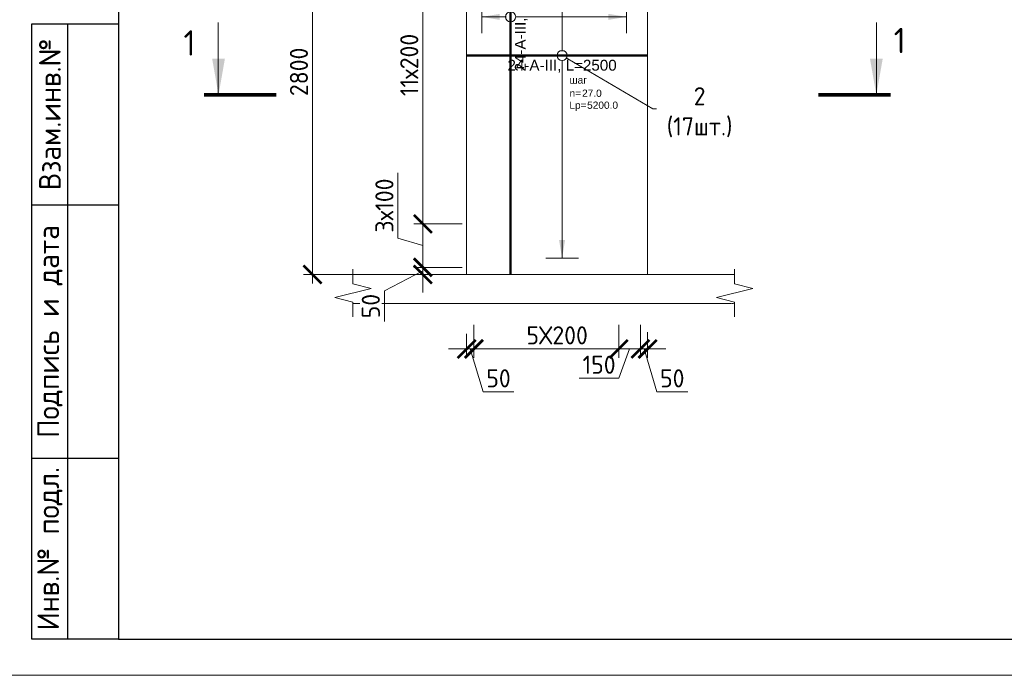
# Model space of a CAD drawing. Header units: millimetres. Extents: x 263826 to 1718326, y -423071 to 70137.
# Tile 129 of 256: x 502604 to 516205, y -198192 to -189134. Entities that reach past the tile are written whole.
import ezdxf
from ezdxf import colors
from ezdxf.entities.mleader import LeaderData, LeaderLine
from ezdxf.enums import TextEntityAlignment as Align
from ezdxf.math import Vec2, Vec3

# ---------------------------------------------------------------- set-up
doc = ezdxf.new("R2010")
doc.units = ezdxf.units.MM
doc.set_wipeout_variables(frame=1)
doc.linetypes.add('01 Штриховая _4 мм_', pattern=[6, 3.5, -2.5])
for name, color, linetype, lineweight in [('AF_Perekritie', 90, 'Continuous', 18), ('AF_Stena', 90, 'Continuous', 18), ('KR_Fundament', 253, 'Continuous', 18), ('АрмСтер', 2, 'Continuous', 50), ('Выноски', 20, 'Continuous', 20), ('подоснова', 151, 'Continuous', 5), ('размер', 1, 'Continuous', 25), ('РАЗМЕРЫ', 1, 'Continuous', 9), ('Текст', 7, 'Continuous', 25), ('ТОНКИЕ', 7, 'Continuous', 9)]:
    doc.layers.add(name, color=color, linetype=linetype, lineweight=lineweight)
doc.layers.add('PDF7_Text', color=7, linetype='Continuous')
doc.layers.add('ТОЛСТЫЕ_ОСНОВНЫЕ', color=6, linetype='Continuous')
doc.layers.add('АрмСтер_атрибуты', color=2, linetype='Continuous', lineweight=0, plot=False)
doc.styles.add('GOST-2.304_Type-B', font='GOST_Common.ttf')
doc.styles.add('PDF Times New Roman', font='times.ttf')
doc.styles.get("Standard").update_dxf_attribs({"font": 'arial.ttf'})
doc.styles.add('style1', font='GOST_Common.ttf', dxfattribs={"height": 500})
doc.styles.add('Аннотативный', font='arial.ttf')
doc.styles.add('ГОСТ', font='GOST_Common.ttf')
doc.dimstyles.new('мой 25', dxfattribs={"dimscale": 100, "dimtxt": 2.5, "dimasz": 2.5, "dimexe": 1.25, "dimexo": 0.625, "dimtad": 1, "dimdec": 0, "dimlfac": 0.5, "dimtxsty": 'GOST-2.304_Type-B', "dimblk": 'ARCHTICK', "dimcen": 2.5, "dimdle": 1.25, "dimaunit": 1, "dimadec": 1, "dimazin": 2, "dimtfac": 1, "dimtdec": 0, "dimtmove": 1, "dimatfit": 3, "dimfxl": 6, "dimfxlon": 1, "dimtfill": 1, "dimlwd": -1, "dimlwe": -1, "dimarcsym": 0})

# ---------------------------------------------------------------- blocks, each defined once
blk = doc.blocks.new('_None')
blk = doc.blocks.new('_ArchTick')
at = {"color": 0, "linetype": 'ByBlock', "const_width": 0.15}
blk.add_lwpolyline([(-0.5, -0.5), (0.5, 0.5)], dxfattribs=at)
blk = doc.blocks.new('*D408')
at = {"layer": 'DEFPOINTS', "color": 0, "transparency": 16777216}
for p in [(508878, -193288), (510878, -193288), (508878, -193683)]:
    blk.add_point(p, dxfattribs=at)
at = {"layer": 'РАЗМЕРЫ', "color": 0, "linetype": 'Continuous', "transparency": 16777216}
for p, q in [((508878, -193350), (508878, -193808)), ((510878, -193350), (510878, -193808)), ((511003, -193683), (508753, -193683))]:
    blk.add_line(p, q, dxfattribs=at)
at = {"layer": 'РАЗМЕРЫ', "color": 0, "transparency": 16777216, "xscale": 250, "yscale": 250, "zscale": 250, "rotation": 180}
blk.add_blockref('_ArchTick', (508878, -193683), dxfattribs=at)
at = {"layer": 'РАЗМЕРЫ', "color": 0, "transparency": 16777216, "xscale": 250, "yscale": 250, "zscale": 250}
blk.add_blockref('_ArchTick', (510878, -193683), dxfattribs=at)
at = {"layer": 'РАЗМЕРЫ', "color": 0, "lineweight": 0, "transparency": 16777216, "insert": (510028, -193495), "char_height": 250, "attachment_point": 5, "style": 'GOST-2.304_Type-B', "bg_fill": 3, "box_fill_scale": 1.1, "bg_fill_color": 256, "bg_fill_true_color": 13158600, "bg_fill_transparency": 0}
blk.add_mtext('5Х200', dxfattribs=at)
blk = doc.blocks.new('*D409')
at = {"layer": 'DEFPOINTS', "color": 0, "transparency": 16777216}
for p in [(508778, -193055, 1440), (508878, -193491), (508778, -193683)]:
    blk.add_point(p, dxfattribs=at)
at = {"layer": 'РАЗМЕРЫ', "color": 0, "linetype": 'Continuous', "transparency": 16777216}
for p, q in [((508778, -193472), (508778, -193808)), ((508878, -193554), (508878, -193808)), ((508778, -193683), (508528, -193683)), ((508878, -193683), (508778, -193683)), ((508878, -193683), (508778, -193683)), ((508828, -193683), (509006, -194276)), ((508878, -193683), (509128, -193683)), ((509006, -194276), (509431, -194276))]:
    blk.add_line(p, q, dxfattribs=at)
at = {"layer": 'РАЗМЕРЫ', "color": 0, "transparency": 16777216, "xscale": 250, "yscale": 250, "zscale": 250}
blk.add_blockref('_ArchTick', (508778, -193683), dxfattribs=at)
at = {"layer": 'РАЗМЕРЫ', "color": 0, "transparency": 16777216, "xscale": 250, "yscale": 250, "zscale": 250, "rotation": 180}
blk.add_blockref('_ArchTick', (508878, -193683), dxfattribs=at)
at = {"layer": 'РАЗМЕРЫ', "color": 0, "lineweight": 0, "transparency": 16777216, "insert": (509218, -194089), "char_height": 250, "attachment_point": 5, "style": 'GOST-2.304_Type-B', "bg_fill": 3, "box_fill_scale": 1.1, "bg_fill_color": 256, "bg_fill_true_color": 13158600, "bg_fill_transparency": 0}
blk.add_mtext('50', dxfattribs=at)
blk = doc.blocks.new('*D410')
at = {"layer": 'DEFPOINTS', "color": 0, "transparency": 16777216}
for p in [(510878, -193288), (511178, -193288), (511178, -193683)]:
    blk.add_point(p, dxfattribs=at)
at = {"layer": 'РАЗМЕРЫ', "color": 0, "linetype": 'Continuous', "transparency": 16777216}
for p, q in [((510878, -193350), (510878, -193808)), ((511178, -193350), (511178, -193808)), ((510753, -193683), (511303, -193683)), ((511028, -193683), (510882, -194089)), ((510882, -194089), (510332, -194089))]:
    blk.add_line(p, q, dxfattribs=at)
at = {"layer": 'РАЗМЕРЫ', "color": 0, "transparency": 16777216, "xscale": 250, "yscale": 250, "zscale": 250}
blk.add_blockref('_ArchTick', (511178, -193683), dxfattribs=at)
at = {"layer": 'РАЗМЕРЫ', "color": 0, "lineweight": 0, "transparency": 16777216, "insert": (510607, -193901), "char_height": 250, "attachment_point": 5, "style": 'GOST-2.304_Type-B', "bg_fill": 3, "box_fill_scale": 1.1, "bg_fill_color": 256, "bg_fill_true_color": 13158600, "bg_fill_transparency": 0}
blk.add_mtext('150', dxfattribs=at)
at = {"layer": 'РАЗМЕРЫ', "color": 0, "transparency": 16777216, "xscale": 250, "yscale": 250, "zscale": 250, "rotation": 180}
blk.add_blockref('_ArchTick', (510878, -193683), dxfattribs=at)
blk = doc.blocks.new('*D411')
at = {"layer": 'DEFPOINTS', "color": 0, "transparency": 16777216}
for p in [(511178, -193288), (511278, -193388), (511278, -193683)]:
    blk.add_point(p, dxfattribs=at)
at = {"layer": 'РАЗМЕРЫ', "color": 0, "linetype": 'Continuous', "transparency": 16777216}
for p, q in [((511178, -193350), (511178, -193808)), ((511278, -193450), (511278, -193808)), ((511178, -193683), (510928, -193683)), ((511178, -193683), (511278, -193683)), ((511178, -193683), (511278, -193683)), ((511228, -193683), (511406, -194276)), ((511278, -193683), (511528, -193683)), ((511406, -194276), (511831, -194276))]:
    blk.add_line(p, q, dxfattribs=at)
at = {"layer": 'РАЗМЕРЫ', "color": 0, "transparency": 16777216, "xscale": 250, "yscale": 250, "zscale": 250}
blk.add_blockref('_ArchTick', (511178, -193683), dxfattribs=at)
at = {"layer": 'РАЗМЕРЫ', "color": 0, "transparency": 16777216, "xscale": 250, "yscale": 250, "zscale": 250, "rotation": 180}
blk.add_blockref('_ArchTick', (511278, -193683), dxfattribs=at)
at = {"layer": 'РАЗМЕРЫ', "color": 0, "lineweight": 0, "transparency": 16777216, "insert": (511618, -194089), "char_height": 250, "attachment_point": 5, "style": 'GOST-2.304_Type-B', "bg_fill": 3, "box_fill_scale": 1.1, "bg_fill_color": 256, "bg_fill_true_color": 13158600, "bg_fill_transparency": 0}
blk.add_mtext('50', dxfattribs=at)
blk = doc.blocks.new('*U60')
at = {"layer": 'РАЗМЕРЫ'}
for p, q in [((112.5, 1200), (-112.5, 1200)), ((112.5, -1400), (-112.5, -1400))]:
    blk.add_line(p, q, dxfattribs=at)
at = {"layer": 'РАЗМЕРЫ', "ltscale": 15}
blk.add_line((0, -1400), (0, 1200), dxfattribs=at)
at = {"layer": 'РАЗМЕРЫ'}
for points in [[(0, 1200), (20.9, 1074.8), (-20.9, 1074.8)], [(0, -1400), (20.9, -1274.8), (-20.9, -1274.8)]]:
    blk.add_solid(points, dxfattribs=at)
at = {"layer": 'АрмСтер_атрибуты', "color": 215, "ltscale": 15, "style": 'Аннотативный'}
for s, p in [('шаг', (51.4, -194.2)), ('n=', (51.4, -285.1)), ('Lр=', (50.2, -367.8))]:
    blk.add_text(s, height=50, dxfattribs=at).set_placement(p)
at = {"layer": 'АрмСтер_атрибуты', "style": 'Аннотативный', "flags": 8}
blk.add_attdef('ПОЗ', (110, 29.6), '', height=75, dxfattribs=at)
at = {"layer": 'АрмСтер_атрибуты', "flags": 9}
for tag, p in [('МАССА', (-1033.5, -10.5)), ('ОБОЗНАЧЕНИЕ', (-1033.5, -124.4))]:
    blk.add_attdef(tag, p, '', height=75, dxfattribs=at)
at = {"layer": 'АрмСтер_атрибуты', "color": 215, "style": 'Аннотативный'}
for tag, p, flags in [('ШАГ', (190.9, -194.2), 10), ('КОЛ', (138, -285.1), 8), ('ШИРИНА', (172.9, -367.8), 8)]:
    blk.add_attdef(tag, p, '', height=50, dxfattribs=dict(at, flags=flags))
at = {"linetype": 'Continuous', "lineweight": 0}
blk.add_wipeout([(35, 0), (28.3, 20.6), (10.8, 33.3), (-10.8, 33.3), (-28.3, 20.6), (-35, 0), (-28.3, -20.6), (-10.8, -33.3), (10.8, -33.3), (28.3, -20.6)], dxfattribs=at)
at = {"color": 0, "linetype": 'ByBlock', "lineweight": -2, "ltscale": 100}
blk.add_line((-657.5, 0), (592.5, 0), dxfattribs=at)
at = {"layer": 'РАЗМЕРЫ'}
blk.add_circle((0, 0), 35, dxfattribs=at)
at = {"layer": 'АрмСтер_атрибуты', "style": 'Аннотативный', "flags": 8}
blk.add_attdef('НАИМЕНОВАНИЕ', text='', height=75, dxfattribs=at).set_placement((0, -29.3), align=Align.TOP_CENTER)
blk = doc.blocks.new('*U514')
at = {"layer": 'РАЗМЕРЫ'}
for p, q in [((112.5, 200), (-112.5, 200)), ((112.5, -800), (-112.5, -800))]:
    blk.add_line(p, q, dxfattribs=at)
at = {"layer": 'РАЗМЕРЫ', "ltscale": 15}
blk.add_line((0, -800), (0, 200), dxfattribs=at)
at = {"layer": 'РАЗМЕРЫ'}
for points in [[(0, 200), (20.9, 74.8), (-20.9, 74.8)], [(0, -800), (20.9, -674.8), (-20.9, -674.8)]]:
    blk.add_solid(points, dxfattribs=at)
at = {"layer": 'АрмСтер_атрибуты', "color": 215, "ltscale": 15, "style": 'Аннотативный'}
for s, p in [('шаг', (51.4, -194.2)), ('n=', (51.4, -285.1)), ('Lр=', (50.2, -367.8))]:
    blk.add_text(s, height=50, dxfattribs=at).set_placement(p)
at = {"layer": 'АрмСтер_атрибуты', "style": 'Аннотативный', "flags": 8}
blk.add_attdef('ПОЗ', (110, 29.6), '', height=75, dxfattribs=at)
at = {"layer": 'АрмСтер_атрибуты', "flags": 9}
for tag, p in [('МАССА', (-2096, -10.5)), ('ОБОЗНАЧЕНИЕ', (-2096, -124.4))]:
    blk.add_attdef(tag, p, '', height=75, dxfattribs=at)
at = {"layer": 'АрмСтер_атрибуты', "color": 215, "style": 'Аннотативный'}
for tag, p, flags in [('ШАГ', (190.9, -194.2), 10), ('КОЛ', (138, -285.1), 8), ('ШИРИНА', (172.9, -367.8), 8)]:
    blk.add_attdef(tag, p, '', height=50, dxfattribs=dict(at, flags=flags))
at = {"linetype": 'Continuous', "lineweight": 0}
blk.add_wipeout([(35, 0), (28.3, 20.6), (10.8, 33.3), (-10.8, 33.3), (-28.3, 20.6), (-35, 0), (-28.3, -20.6), (-10.8, -33.3), (10.8, -33.3), (28.3, -20.6)], dxfattribs=at)
at = {"color": 0, "linetype": 'ByBlock', "lineweight": -2, "ltscale": 100}
blk.add_line((-1780, 0), (2880, 0), dxfattribs=at)
at = {"layer": 'РАЗМЕРЫ'}
blk.add_circle((0, 0), 35, dxfattribs=at)
at = {"layer": 'АрмСтер_атрибуты', "style": 'Аннотативный', "flags": 8}
blk.add_attdef('НАИМЕНОВАНИЕ', text='', height=75, dxfattribs=at).set_placement((0, -29.3), align=Align.TOP_CENTER)
blk = doc.blocks.new('*U46')
at = {"layer": 'ТОЛСТЫЕ_ОСНОВНЫЕ'}
for p, q in [((8, 5), (8, 90)), ((8, 90), (20, 90)), ((13, 5), (13, 90)), ((8, 65), (20, 65)), ((8, 30), (20, 30)), ((20, 5), (8, 5))]:
    blk.add_line(p, q, dxfattribs=at)
at = {"layer": 'ТОЛСТЫЕ_ОСНОВНЫЕ', "color": 6}
blk.add_lwpolyline([(20, 5), (415, 5), (415, 292), (20, 292)], close=True, dxfattribs=at)
at = {"layer": 'ТОНКИЕ'}
blk.add_lwpolyline([(0, 0), (420, 0), (420, 297), (0, 297)], close=True, dxfattribs=at)
at = {"layer": 'Текст', "style": 'style1'}
for s, p in [('Взам.инв.№', (10.5, 77.5)), ('Подпись и дата', (10.5, 47.5)), ('Инв.№ подл.', (10.5, 17.5))]:
    blk.add_text(s, height=3, rotation=90, dxfattribs=at).set_placement(p, align=Align.MIDDLE)
blk = doc.blocks.new('*D489')
at = {"layer": 'DEFPOINTS', "color": 0, "transparency": 16777216}
for p in [(507567, -187055), (506648, -192655), (508126, -192655)]:
    blk.add_point(p, dxfattribs=at)
at = {"layer": 'РАЗМЕРЫ', "color": 0, "linetype": 'Continuous', "transparency": 16777216}
for p, q in [((506648, -186930), (506648, -192780)), ((507248, -187055), (506523, -187055)), ((507248, -192655), (506523, -192655))]:
    blk.add_line(p, q, dxfattribs=at)
at = {"layer": 'РАЗМЕРЫ', "color": 0, "transparency": 16777216, "xscale": 250, "yscale": 250, "zscale": 250}
for p, rotation in [((506648, -187055), 90), ((506648, -192655), 270)]:
    blk.add_blockref('_ArchTick', p, dxfattribs=dict(at, rotation=rotation))
at = {"layer": 'РАЗМЕРЫ', "color": 0, "lineweight": 0, "transparency": 16777216, "insert": (506461, -189855), "char_height": 250, "attachment_point": 5, "rotation": 90, "style": 'GOST-2.304_Type-B', "bg_fill": 3, "box_fill_scale": 1.1, "bg_fill_color": 256, "bg_fill_true_color": 13158600, "bg_fill_transparency": 0}
blk.add_mtext('2800', dxfattribs=at)
blk = doc.blocks.new('*D516')
at = {"layer": 'DEFPOINTS', "color": 0, "transparency": 16777216}
for p in [(508173, -192556), (508778, -192556), (508778, -192655)]:
    blk.add_point(p, dxfattribs=at)
at = {"layer": 'РАЗМЕРЫ', "color": 0, "linetype": 'Continuous', "transparency": 16777216}
for p, q in [((508173, -192556), (508173, -192306)), ((508715, -192556), (508048, -192556)), ((508173, -192655), (508173, -192556)), ((508173, -192655), (508173, -192556)), ((508173, -192605), (507642, -192879)), ((508715, -192655), (508048, -192655)), ((508173, -192655), (508173, -192905)), ((507642, -192879), (507642, -193304))]:
    blk.add_line(p, q, dxfattribs=at)
at = {"layer": 'РАЗМЕРЫ', "color": 0, "transparency": 16777216, "xscale": 250, "yscale": 250, "zscale": 250}
for p, rotation in [((508173, -192556), 270), ((508173, -192655), 90)]:
    blk.add_blockref('_ArchTick', p, dxfattribs=dict(at, rotation=rotation))
at = {"layer": 'РАЗМЕРЫ', "color": 0, "lineweight": 0, "transparency": 16777216, "insert": (507454, -193091), "char_height": 250, "attachment_point": 5, "rotation": 90, "style": 'GOST-2.304_Type-B', "bg_fill": 3, "box_fill_scale": 1.1, "bg_fill_color": 256, "bg_fill_true_color": 13158600, "bg_fill_transparency": 0}
blk.add_mtext('50', dxfattribs=at)
blk = doc.blocks.new('штамп кж1.1')
at = {"layer": 'PDF7_Text', "insert": (410912, -84467), "char_height": 180, "width": 6881.02, "attachment_point": 7, "style": 'PDF Times New Roman'}
blk.add_mtext('\\pi1015.18152;Жилой дом со встроенными помещениями \\P\\pi311.27381;общественно-делового и коммерческого назначения на \\P\\pi667.38051;первом этаже здания и встроенно-пристроенным \\P\\pi874.76335;поликлиническим учреждением (поз. 2.2-2.3)', dxfattribs=at)
at = {"layer": 'Текст', "color": 7, "insert": (411117, -81801), "char_height": 250, "attachment_point": 1, "style": 'ГОСТ'}
blk.add_mtext_dynamic_manual_height_columns('\\pi594.35517;{\\fTimes New Roman|b0|i0|c204|p18;\\C256;Строительство жилого комплекса со  встроенными помещениями \\P\\pi1441.86779;общественного-делового, коммерческого назначения и \\P\\pi41.3631;поликлиническим учреждением по адресу: г. Чита, ул. 1-я Коллективная}', width=11543.07, gutter_width=12.5, heights=[0], dxfattribs=at)
blk = doc.blocks.new('*D737')
at = {"layer": 'DEFPOINTS', "color": 0, "transparency": 16777216}
for p in [(508173, -192556), (508778, -192556), (508778, -192655)]:
    blk.add_point(p, dxfattribs=at)
at = {"layer": 'РАЗМЕРЫ', "color": 0, "linetype": 'Continuous', "transparency": 16777216}
for p, q in [((508173, -192556), (508173, -192306)), ((508715, -192556), (508048, -192556)), ((508173, -192655), (508173, -192556)), ((508173, -192655), (508173, -192556)), ((508173, -192605), (507642, -192879)), ((508715, -192655), (508048, -192655)), ((508173, -192655), (508173, -192905)), ((507642, -192879), (507642, -193304))]:
    blk.add_line(p, q, dxfattribs=at)
at = {"layer": 'РАЗМЕРЫ', "color": 0, "transparency": 16777216, "xscale": 250, "yscale": 250, "zscale": 250}
for p, rotation in [((508173, -192556), 270), ((508173, -192655), 90)]:
    blk.add_blockref('_ArchTick', p, dxfattribs=dict(at, rotation=rotation))
at = {"layer": 'РАЗМЕРЫ', "color": 0, "lineweight": 0, "transparency": 16777216, "insert": (507454, -193091), "char_height": 250, "attachment_point": 5, "rotation": 90, "style": 'GOST-2.304_Type-B', "bg_fill": 3, "box_fill_scale": 1.1, "bg_fill_color": 256, "bg_fill_true_color": 13158600, "bg_fill_transparency": 0}
blk.add_mtext('50', dxfattribs=at)
blk = doc.blocks.new('*D738')
at = {"layer": 'DEFPOINTS', "color": 0, "transparency": 16777216}
for p in [(508173, -191956), (508778, -191956), (508679, -192556)]:
    blk.add_point(p, dxfattribs=at)
at = {"layer": 'РАЗМЕРЫ', "color": 0, "linetype": 'Continuous', "transparency": 16777216}
for p, q in [((507829, -192152), (507829, -191252)), ((508173, -192681), (508173, -191831)), ((508715, -191956), (508048, -191956)), ((508173, -192256), (507829, -192152)), ((508616, -192556), (508048, -192556))]:
    blk.add_line(p, q, dxfattribs=at)
at = {"layer": 'РАЗМЕРЫ', "color": 0, "transparency": 16777216, "xscale": 250, "yscale": 250, "zscale": 250}
for p, rotation in [((508173, -191956), 90), ((508173, -192556), 270)]:
    blk.add_blockref('_ArchTick', p, dxfattribs=dict(at, rotation=rotation))
at = {"layer": 'РАЗМЕРЫ', "color": 0, "lineweight": 0, "transparency": 16777216, "insert": (507642, -191702), "char_height": 250, "attachment_point": 5, "rotation": 90, "style": 'GOST-2.304_Type-B', "bg_fill": 3, "box_fill_scale": 1.1, "bg_fill_color": 256, "bg_fill_true_color": 13158600, "bg_fill_transparency": 0}
blk.add_mtext('3х100', dxfattribs=at)
blk = doc.blocks.new('*D739')
at = {"layer": 'DEFPOINTS', "color": 0, "transparency": 16777216}
for p in [(508173, -187565), (508838, -187565), (508747, -191956)]:
    blk.add_point(p, dxfattribs=at)
at = {"layer": 'РАЗМЕРЫ', "color": 0, "linetype": 'Continuous', "transparency": 16777216}
for p, q in [((508173, -192081), (508173, -187440)), ((508773, -187565), (508048, -187565)), ((508684, -191956), (508048, -191956))]:
    blk.add_line(p, q, dxfattribs=at)
at = {"layer": 'РАЗМЕРЫ', "color": 0, "transparency": 16777216, "xscale": 250, "yscale": 250, "zscale": 250}
for p, rotation in [((508173, -187565), 90), ((508173, -191956), 270)]:
    blk.add_blockref('_ArchTick', p, dxfattribs=dict(at, rotation=rotation))
at = {"layer": 'РАЗМЕРЫ', "color": 0, "lineweight": 0, "transparency": 16777216, "insert": (507985, -189760), "char_height": 250, "attachment_point": 5, "rotation": 90, "style": 'GOST-2.304_Type-B', "bg_fill": 3, "box_fill_scale": 1.1, "bg_fill_color": 256, "bg_fill_true_color": 13158600, "bg_fill_transparency": 0}
blk.add_mtext('11х200', dxfattribs=at)

msp = doc.modelspace()

# ---------------------------------------------------------------- hatches: boundary and pattern name
at = {"layer": 'Выноски'}
for points in [[(505350.53696, -190173.34139), (505438.70046, -189673.34136), (505262.37347, -189673.34136)], [(514437.24725, -190173.34139), (514525.41074, -189673.34136), (514349.08375, -189673.34136)]]:
    msp.add_hatch(color=256, dxfattribs=at).paths.add_polyline_path(points, flags=0)

# ---------------------------------------------------------------- linework, layer by layer
at = {"layer": 'AF_Perekritie', "linetype": '01 Штриховая _4 мм_', "lineweight": 9}
for p, q in [((512397.72289, -192655.3563, 3100), (512479.07926, -192655.3563, 3100)), ((512479.07926, -193055.3563, 3100), (512397.72289, -193055.3563, 3100))]:
    msp.add_line(p, q, dxfattribs=at)
at = {"layer": 'AF_Stena', "lineweight": 0}
for p, q in [((508777.57378, -187055.3563, 3100), (508777.57378, -192655.3563, 3100)), ((511277.57378, -192655.3563, 3100), (511277.57378, -187055.3563, 3100))]:
    msp.add_line(p, q, dxfattribs=at)
at = {"layer": 'AF_Stena', "lineweight": 20, "elevation": 3100}
for points in [[(512479.07926, -192730.3563), (512479.07926, -192580.3563)], [(512729.07926, -192847.8565), (512229.07926, -192972.8565)], [(512479.07926, -192730.3563), (512479.07926, -192785.3565)], [(512479.07926, -192785.3565), (512729.07926, -192847.8565)], [(506956.79471, -192972.8565), (507206.79471, -193035.3565)], [(512229.07926, -192972.8565), (512479.07926, -193035.3565)], [(507206.79471, -193035.3565), (507206.79471, -193090.3567)], [(507206.79471, -193090.3567), (507206.79471, -193240.3567)], [(512479.07926, -193035.3565), (512479.07926, -193090.3567)], [(512479.07926, -193090.3567), (512479.07926, -193240.3567)]]:
    msp.add_lwpolyline(points, dxfattribs=at)
at = {"layer": 'АрмСтер', "ltscale": 15}
msp.add_line((509385.41259, -192655.3563, 3100), (509385.41259, -183335.3563, 3100), dxfattribs=at)
at = {"layer": 'Выноски'}
for p, q in [((505347.39911, -190173.34139, 3100), (505347.39911, -189173.34137, 3100)), ((514437.24725, -190173.34139, 3100), (514437.24725, -189173.34133, 3100))]:
    msp.add_line(p, q, dxfattribs=at)
at = {"layer": 'Выноски', "elevation": 3100}
for points in [[(506150.53701, -190173.34139, 50, 50, 0), (505150.53695, -190173.34139, 50, 50, 0)], [(513637.2472, -190173.34139, 50, 50, 0), (514637.24726, -190173.34139, 50, 50, 0)]]:
    msp.add_lwpolyline(points, format="xyseb", dxfattribs=at)

# ---------------------------------------------------------------- texts
at = {"layer": 'Выноски', "style": 'GOST-2.304_Type-B'}
for height, p in [(350.00001, (504866.53508, -189630.64956, 3100)), (350.00002, (514676.61432, -189596.4743, 3100))]:
    msp.add_text('1', height=height, dxfattribs=at).set_placement(p)
at = {"layer": 'Текст', "color": 7, "insert": (480882.14484, -196191.77617, 3100), "char_height": 250, "attachment_point": 1, "style": 'ГОСТ'}
msp.add_mtext_dynamic_manual_height_columns('\\pi3500;{\\C0;\\P\\pi1371.59091;План пилонов} 2-5-го этажа{\\H1.83333x; }', width=7000, gutter_width=12.5, heights=[1500], dxfattribs=at)

# ---------------------------------------------------------------- dimensions: what is measured, and where the dimension line sits
at = {"layer": 'РАЗМЕРЫ', "color": 146, "lineweight": 0, "true_color": 0x006272}
dim = msp.add_linear_dim(base=(508877.57378, -193682.56942, 1660.00001), p1=(510877.57378, -193287.80189, 1660.00001), p2=(508877.57378, -193287.80189, 1660.00001), angle=180, text='5Х200', dimstyle='мой 25', dxfattribs=at)
dim.commit()
dim.dimension.update_dxf_attribs({"geometry": '*D408', "text_midpoint": (510027.57378, -193682.56942, 1660.00001), "dimtype": 160})

# ---------------------------------------------------------------- leaders
at = {"layer": 'подоснова'}
ml = msp.add_multileader_mtext('Standard', dxfattribs=at)
ml.set_content('2 (17шт.)', color=256, style='GOST-2.304_Type-B')
ml.set_leader_properties(color=256, linetype='ByLayer', lineweight=15)
ml.set_arrow_properties(name='NONE')
ml.build(insert=Vec2(0, 0))
ml.multileader.update_dxf_attribs({"text_left_attachment_type": 6, "text_right_attachment_type": 6, "dogleg_length": 10, "arrow_head_size": 18})
ctx = ml.context
ctx.base_point, ctx.char_height, ctx.arrow_head_size, ctx.landing_gap_size, ctx.plane_origin = Vec3(511358.254, -190366.74545, 3100), 250, 18, 20, Vec3(509255.40619, -189820.69964, 3100)
ctx.left_attachment, ctx.right_attachment, ctx.text_align_type = 6, 6, 1
notes = []
notes.append((ctx, [(0, (1, 1, 0), (511348.254, -190366.74545, 3100), (1, 0), 10, [(0, [(510095.99115, -189629.73715, 3100)], 0, [])])]))
ctx.mtext.insert, ctx.mtext.width, ctx.mtext.alignment, ctx.mtext.flow_direction = Vec3(511996.05703, -190066.74545, 3100), 22.8977991, 2, 5
for ctx, leaders in notes:
    for number, flags, end, landing, length, lines in leaders:
        leader = LeaderData()
        leader.index, (leader.has_last_leader_line, leader.has_dogleg_vector, leader.attachment_direction) = number, flags
        leader.last_leader_point, leader.dogleg_vector, leader.dogleg_length = Vec3(end), Vec3(landing), length
        for number, points, colour, breaks in lines:
            line = LeaderLine()
            line.index, line.vertices, line.color, line.breaks = number, Vec3.list(points), colors.encode_raw_color(colour), breaks
            leader.lines.append(line)
        ctx.leaders.append(leader)

# ---------------------------------------------------------------- next in the draw order: block references
at = {"layer": 'АрмСтер', "ltscale": 15}
ref = msp.add_blockref('*U60', (510095.99115, -189629.73715, 3100), dxfattribs=dict(at, xscale=2, yscale=2, zscale=2))
ref.add_attrib('НАИМЕНОВАНИЕ', '24-A-III, L=2500', dxfattribs={"layer": 'АрмСтер_атрибуты', "height": 150, "style": 'Аннотативный', "flags": 8}).set_placement((510095.99115, -189688.41484, 3100), align=Align.TOP_CENTER)
ref.add_attrib('КОЛ', '27.0', (510372.08876, -190199.98756, 3100), dxfattribs={"layer": 'АрмСтер_атрибуты', "color": 215, "height": 100, "style": 'Аннотативный', "flags": 8})
ref.add_attrib('ШИРИНА', '5200.0', (510441.76092, -190365.33592, 3100), dxfattribs={"layer": 'АрмСтер_атрибуты', "color": 215, "height": 100, "style": 'Аннотативный', "flags": 8})

# ---------------------------------------------------------------- next in the draw order: dimensions: what is measured, and where the dimension line sits
at = {"layer": 'РАЗМЕРЫ', "color": 146, "lineweight": 0, "true_color": 0x006272}
dim = msp.add_linear_dim(base=(508777.57378, -193682.56942, 1660.00001), p1=(508877.57378, -193491.2608, 1660.00001), p2=(508777.57378, -193055.3563, 3100), dimstyle='мой 25', dxfattribs=at)
dim.commit()
dim.dimension.update_dxf_attribs({"geometry": '*D409', "text_midpoint": (509068.19878, -194088.81942, 1660.00001)})
dim = msp.add_linear_dim(base=(511177.57378, -193682.56942, 1660.00001), p1=(510877.57378, -193287.80189, 1660.00001), p2=(511177.57378, -193287.80189, 1660.00001), angle=180, dimstyle='мой 25', dxfattribs=at)
dim.commit()
dim.dimension.update_dxf_attribs({"geometry": '*D410', "text_midpoint": (510819.06557, -194088.81942, 1660.00001), "dimtype": 160})

# ---------------------------------------------------------------- next in the draw order: linework, layer by layer
at = {"layer": 'KR_Fundament', "lineweight": 9}
msp.add_line((507206.79471, -193055.3563, 3100), (512397.62367, -193055.3563, 3100), dxfattribs=at)

# ---------------------------------------------------------------- next in the draw order: block references
at = {"layer": 'АрмСтер', "ltscale": 15}
ref = msp.add_blockref('*U514', (509385.41259, -189095.3563, 3100), dxfattribs=dict(at, xscale=2, yscale=2, zscale=2, rotation=90))
ref.add_attrib('НАИМЕНОВАНИЕ', '24-A-III, L=9320', dxfattribs={"layer": 'АрмСтер_атрибуты', "height": 150, "rotation": 90, "style": 'Аннотативный', "flags": 8}).set_placement((509444.09027, -189095.3563, 3100), align=Align.TOP_CENTER)
ref.add_attrib('КОЛ', '11.0', (509955.663, -188819.25869, 3100), dxfattribs={"layer": 'АрмСтер_атрибуты', "color": 215, "height": 100, "rotation": 90, "style": 'Аннотативный', "flags": 8})
ref.add_attrib('ШИРИНА', '2000.0', (510121.01136, -188749.58653, 3100), dxfattribs={"layer": 'АрмСтер_атрибуты', "color": 215, "height": 100, "rotation": 90, "style": 'Аннотативный', "flags": 8})

# ---------------------------------------------------------------- next in the draw order: dimensions: what is measured, and where the dimension line sits
at = {"layer": 'РАЗМЕРЫ', "color": 146, "lineweight": 0, "true_color": 0x006272}
dim = msp.add_linear_dim(base=(511277.56157, -193682.56942, 1660.00001), p1=(511177.57378, -193287.80189, 1660.00001), p2=(511277.56157, -193387.80189, 1660.00001), angle=180, dimstyle='мой 25', dxfattribs=at)
dim.commit()
dim.dimension.update_dxf_attribs({"geometry": '*D411', "text_midpoint": (511468.19268, -194088.81942, 1660.00001)})

# ---------------------------------------------------------------- next in the draw order: linework, layer by layer
at = {"layer": 'AF_Stena', "lineweight": 0}
msp.add_line((508777.57378, -192655.3563, 3100), (511277.57378, -192655.3563, 3100), dxfattribs=at)
at = {"layer": 'KR_Fundament', "lineweight": 9}
msp.add_line((512479.07926, -192655.3563, 3100), (507206.79471, -192655.3563, 3100), dxfattribs=at)

# ---------------------------------------------------------------- next in the draw order: block references
at = {"xscale": 100, "yscale": 100, "zscale": 100}
msp.add_blockref('*U46', (501970.96759, -198191.77617, 3100), dxfattribs=at)

# ---------------------------------------------------------------- next in the draw order: dimensions: what is measured, and where the dimension line sits
at = {"layer": 'РАЗМЕРЫ', "color": 146, "lineweight": 0}
dim = msp.add_linear_dim(base=(506648.29731, -192655.3563, 3100), p1=(507567.26465, -187055.3563, 3100), p2=(508125.93784, -192655.3563, 3100), angle=90, dimstyle='мой 25', dxfattribs=at)
dim.commit()
dim.dimension.update_dxf_attribs({"geometry": '*D489', "text_midpoint": (506460.79731, -189855.3563, 3100)})

# ---------------------------------------------------------------- next in the draw order: linework, layer by layer
at = {"layer": 'AF_Stena', "lineweight": 20, "elevation": 3100}
for points in [[(507206.79471, -192732.3563), (507206.79471, -192582.3563)], [(507456.79471, -192847.8565), (506956.79471, -192972.8565)], [(507206.79471, -192730.3563), (507206.79471, -192785.3565)], [(507206.79471, -192785.3565), (507456.79471, -192847.8565)]]:
    msp.add_lwpolyline(points, dxfattribs=at)
at = {"layer": 'KR_Fundament', "lineweight": 9}
msp.add_line((512397.62367, -192655.3563, 3100), (507206.79471, -192655.3563, 3100), dxfattribs=at)

# ---------------------------------------------------------------- next in the draw order: dimensions: what is measured, and where the dimension line sits
at = {"layer": 'РАЗМЕРЫ', "color": 146, "lineweight": 0, "true_color": 0x006272}
dim = msp.add_linear_dim(base=(508172.85506, -192555.50792, 3100), p1=(508777.57378, -192655.3563, 3100), p2=(508777.57378, -192555.50792, 3100), angle=90, dimstyle='мой 25', dxfattribs=at)
dim.commit()
dim.dimension.update_dxf_attribs({"geometry": '*D516', "text_midpoint": (507641.60506, -192941.23746, 3100), "dimtype": 160})

# ---------------------------------------------------------------- next in the draw order: block references
at = {"layer": 'размер'}
msp.add_blockref('штамп кж1.1', (70023.82038, -111557.55482, 3100), dxfattribs=at)

# ---------------------------------------------------------------- next in the draw order: dimensions: what is measured, and where the dimension line sits
at = {"layer": 'РАЗМЕРЫ', "color": 146, "lineweight": 0, "true_color": 0x006272}
dim = msp.add_linear_dim(base=(508172.85506, -192555.50792, 3100), p1=(508777.57378, -192655.3563, 3100), p2=(508777.57378, -192555.50792, 3100), angle=90, dimstyle='мой 25', dxfattribs=at)
dim.commit()
dim.dimension.update_dxf_attribs({"geometry": '*D737', "text_midpoint": (507641.60506, -192941.23746, 3100), "dimtype": 160})

# ---------------------------------------------------------------- next in the draw order: dimensions: what is measured, and where the dimension line sits
dim = msp.add_linear_dim(base=(508172.85506, -191955.50792, 3100), p1=(508678.56714, -192555.50792, 3100), p2=(508777.57378, -191955.50792, 3100), angle=90, text='3х100', dimstyle='мой 25', dxfattribs=at)
dim.commit()
dim.dimension.update_dxf_attribs({"geometry": '*D738', "text_midpoint": (507641.60506, -192089.88292, 3100)})

# ---------------------------------------------------------------- next in the draw order: dimensions: what is measured, and where the dimension line sits
dim = msp.add_linear_dim(base=(508172.85506, -187565.3563, 3100), p1=(508746.94652, -191955.50792, 3100), p2=(508837.57378, -187565.3563, 3100), angle=90, text='11х200', dimstyle='мой 25', dxfattribs=at)
dim.commit()
dim.dimension.update_dxf_attribs({"geometry": '*D739', "text_midpoint": (507985.35506, -189760.43211, 3100)})

doc.saveas('drawing.dxf')
